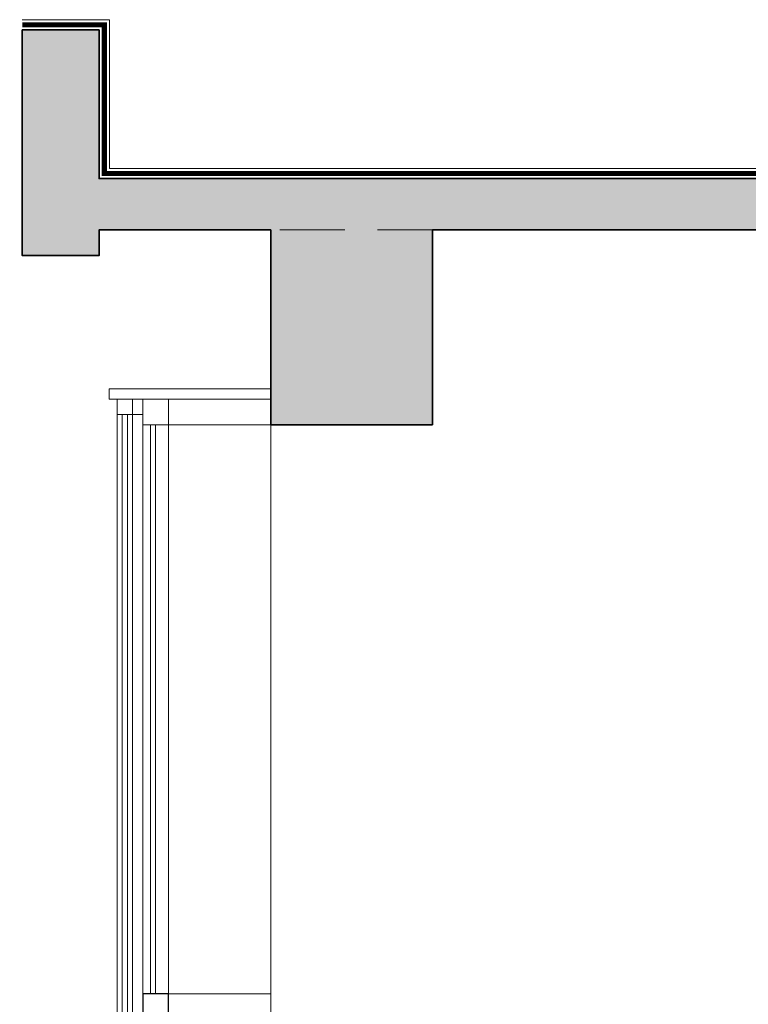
# Model space of a CAD drawing. Header units: millimetres. Extents: x 14400 to 93787, y -21104 to 39413.
# Tile 139 of 256: x 25720 to 25862, y 9875 to 10067. Entities that reach past the tile are written whole.
import ezdxf

# ---------------------------------------------------------------- set-up
doc = ezdxf.new("R2010")
doc.units = ezdxf.units.MM
doc.linetypes.add('HIDDEN', pattern=[9.525, 6.35, -3.175])
for name, color, linetype, lineweight in [('!MODUS_HATCH_ŚCIANA', 254, 'Continuous', 9), ('!MODUS_OPIS', 3, 'Continuous', 13), ('__MODUS_ŚCIANY', 2, 'Continuous', 35), ('Cienka', 3, 'Continuous', 9), ('Okna', 3, 'Continuous', 13), ('Widok', 1, 'Continuous', 15)]:
    doc.layers.add(name, color=color, linetype=linetype, lineweight=lineweight)

msp = doc.modelspace()

# ---------------------------------------------------------------- hatches: boundary and pattern name
at = {"layer": '!MODUS_HATCH_ŚCIANA', "ltscale": 2}
h = msp.add_hatch(color=256, dxfattribs=at)
h.dxf.hatch_style = 1
h.paths.add_polyline_path([(26190.60707, 10026.23322), (26800.60707, 10026.23322), (26800.60707, 9742.23322), (26840.60707, 9742.23322), (26840.60707, 10026.23322), (26848.60707, 10026.23322), (26848.60707, 10062.23322), (26833.60707, 10062.23322), (26833.60707, 10036.23322), (26689.60707, 10036.23322), (26689.60707, 10062.23322), (26674.60707, 10062.23322), (26674.60707, 10036.23322), (26530.60707, 10036.23322), (26530.60707, 10062.23322), (26515.60707, 10062.23322), (26515.60707, 10036.23322), (26371.60707, 10036.23322), (26371.60707, 10062.23322), (26356.60707, 10062.23322), (26356.60707, 10036.23322), (26212.60707, 10036.23322), (26212.60707, 10062.23322), (26197.60707, 10062.23322), (26197.60707, 10036.23322), (26053.60707, 10036.23322), (26053.60707, 10062.23322), (26038.60707, 10062.23322), (26038.60707, 10036.23322), (25894.60707, 10036.23322), (25894.60707, 10062.23322), (25879.60707, 10062.23322), (25879.60707, 10036.23322), (25735.60707, 10036.23322), (25735.60707, 10065.23322), (25720.60707, 10065.23322), (25720.60707, 10021.23322), (25735.60707, 10021.23322), (25735.60707, 10026.23322), (25769.10707, 10026.23322), (25769.10707, 9988.23322), (25800.60707, 9988.23322), (25800.60707, 10026.23322), (26160.60707, 10026.23322), (26160.60707, 9958.23322), (26190.60707, 9958.23322)])

# ---------------------------------------------------------------- linework, layer by layer
at = {"layer": '!MODUS_OPIS', "linetype": 'HIDDEN', "ltscale": 2}
msp.add_lwpolyline([(25751.78657, 10026.23322), (26989.47062, 10026.23322)], dxfattribs=at)
msp.add_lwpolyline([(25751.78657, 10026.23322), (26989.47062, 10026.23322)], dxfattribs=at)
at = {"layer": '__MODUS_ŚCIANY'}
for points in [[(25720.60707, 10065.23322), (25720.60707, 10021.23322), (25735.60707, 10021.23322), (25735.60707, 10026.23322), (25769.10707, 10026.23322)], [(25720.60707, 10065.23322), (25735.60707, 10065.23322), (25735.60707, 10036.23322), (25879.60707, 10036.23322), (25879.60707, 10062.23322), (25894.60707, 10062.23322), (25894.60707, 10036.23322), (26038.60707, 10036.23322), (26038.60707, 10062.23322), (26053.60707, 10062.23322), (26053.60707, 10036.23322), (26197.60707, 10036.23322), (26197.60707, 10062.23322), (26212.60707, 10062.23322), (26212.60707, 10036.23322), (26356.60707, 10036.23322), (26356.60707, 10062.23322), (26371.60707, 10062.23322), (26371.60707, 10036.23322), (26515.60707, 10036.23322), (26515.60707, 10062.23322), (26530.60707, 10062.23322)], [(25720.60707, 10065.23322), (25735.60707, 10065.23322), (25735.60707, 10036.23322), (25879.60707, 10036.23322), (25879.60707, 10062.23322), (25894.60707, 10062.23322), (25894.60707, 10036.23322), (26038.60707, 10036.23322), (26038.60707, 10062.23322), (26053.60707, 10062.23322), (26053.60707, 10036.23322), (26197.60707, 10036.23322), (26197.60707, 10062.23322), (26212.60707, 10062.23322), (26212.60707, 10036.23322), (26356.60707, 10036.23322), (26356.60707, 10062.23322), (26371.60707, 10062.23322), (26371.60707, 10036.23322), (26515.60707, 10036.23322), (26515.60707, 10062.23322), (26530.60707, 10062.23322)], [(25800.60707, 10026.23322), (25800.60707, 9988.23322), (25769.10707, 9988.23322), (25769.10707, 10026.23322)], [(26800.60707, 10026.23322), (26190.60707, 10026.23322), (26190.60707, 9958.23322), (26160.60707, 9958.23322), (26160.60707, 10026.23322), (25800.60707, 10026.23322)]]:
    msp.add_lwpolyline(points, dxfattribs=at)
at = {"layer": 'Cienka'}
msp.add_lwpolyline([(25720.60707, 10067.23322), (25737.60707, 10067.23322), (25737.60707, 10038.23322), (25877.60707, 10038.23322), (25877.60707, 10064.23322), (25896.60707, 10064.23322), (25896.60707, 10038.23322), (26036.60707, 10038.23322), (26036.60707, 10064.23322), (26055.60707, 10064.23322), (26055.60707, 10038.23322), (26195.60707, 10038.23322), (26195.60707, 10064.23322), (26214.60707, 10064.23322), (26214.60707, 10038.23322), (26354.60707, 10038.23322), (26354.60707, 10064.23322), (26373.60707, 10064.23322), (26373.60707, 10038.23322), (26513.60707, 10038.23322), (26513.60707, 10064.23322), (26532.60707, 10064.23322)], dxfattribs=at)
at = {"layer": 'Cienka', "linetype": 'HIDDEN', "const_width": 1}
msp.add_lwpolyline([(25720.60707, 10066.23322), (25736.60707, 10066.23322), (25736.60707, 10037.23322), (25878.60707, 10037.23322), (25878.60707, 10063.23322), (25895.60707, 10063.23322), (25895.60707, 10037.23322), (26037.60707, 10037.23322), (26037.60707, 10063.23322), (26054.60707, 10063.23322), (26054.60707, 10037.23322), (26196.60707, 10037.23322), (26196.60707, 10063.23322), (26213.60707, 10063.23322), (26213.60707, 10037.23322), (26355.60707, 10037.23322), (26355.60707, 10063.23322), (26372.60707, 10063.23322), (26372.60707, 10037.23322), (26514.60707, 10037.23322), (26514.60707, 10063.23322), (26531.60707, 10063.23322)], dxfattribs=at)
at = {"layer": 'DEFPOINTS'}
msp.add_lwpolyline([(25749.10707, 9877.23322), (25744.10707, 9877.23322), (25744.10707, 9872.23322), (25749.10707, 9872.23322)], close=True, dxfattribs=at)
at = {"layer": 'Okna', "ltscale": 2}
for points in [[(25749.10707, 9993.23322), (25744.10707, 9993.23322), (25744.10707, 9988.23322), (25749.10707, 9988.23322)], [(25749.10707, 9993.23322), (25769.10707, 9993.23322), (25769.10707, 9988.23322), (25749.10707, 9988.23322)], [(25744.10707, 9872.23322), (25749.10707, 9872.23322), (25749.10707, 9877.23322), (25744.10707, 9877.23322)]]:
    msp.add_lwpolyline(points, close=True, dxfattribs=at)
for points in [[(25744.10707, 9988.23322), (25744.10707, 9877.23322)], [(25745.60707, 9988.23322), (25745.60707, 9877.23322)], [(25746.60707, 9988.23322), (25746.60707, 9877.23322)], [(25749.10707, 9988.23322), (25749.10707, 9877.23322), (25769.10707, 9877.23322)]]:
    msp.add_lwpolyline(points, dxfattribs=at)
at = {"layer": 'Widok', "ltscale": 2}
for points in [[(25769.10707, 10016.39424), (25769.10707, 9993.23322)], [(25739.10707, 9835.23322), (25739.10707, 9990.23322)], [(25740.10707, 9835.23322), (25740.10707, 9990.23322)], [(25741.10707, 9835.23322), (25741.10707, 9990.23322)], [(25742.10707, 9835.23322), (25742.10707, 9990.23322)], [(25742.10707, 9990.23322), (25744.10707, 9990.23322)], [(25769.10707, 9988.23322), (25769.10707, 9832.23322)]]:
    msp.add_lwpolyline(points, dxfattribs=at)
for points in [[(25769.10707, 9993.23322), (25737.56249, 9993.23322), (25737.56249, 9995.23322), (25769.10707, 9995.23322)], [(25742.10707, 9993.23322), (25739.10707, 9993.23322), (25739.10707, 9990.23322), (25742.10707, 9990.23322)]]:
    msp.add_lwpolyline(points, close=True, dxfattribs=at)

doc.saveas('drawing.dxf')
